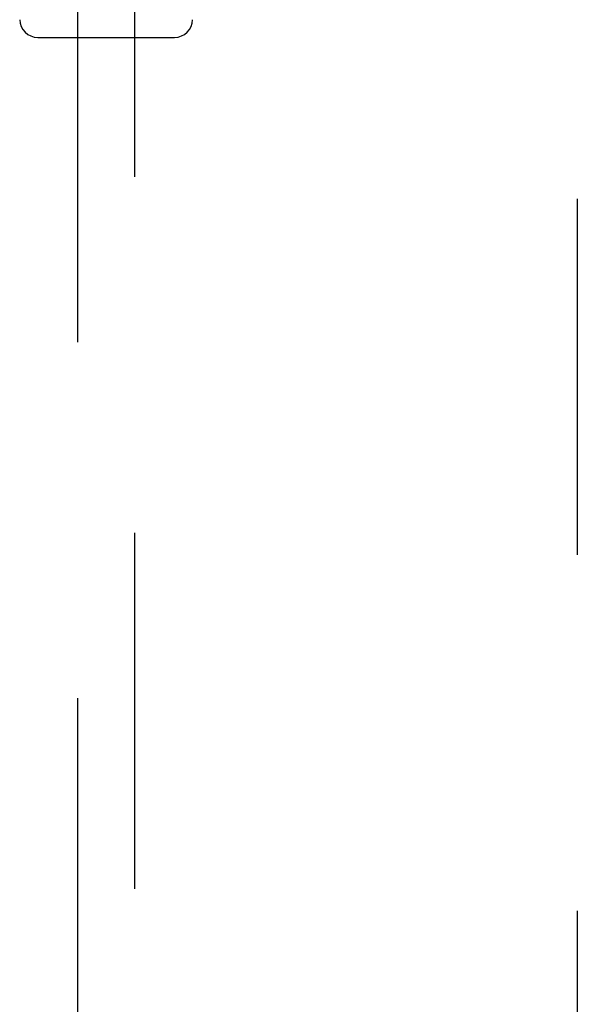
# Model space of a CAD drawing. Header units: inches. Extents: x 0 to 283, y 0 to 183.
# Tile 9 of 79: x 85.38 to 87.82, y 90.89 to 95.2. Entities that reach past the tile are written whole.
import ezdxf

# ---------------------------------------------------------------- set-up
doc = ezdxf.new("R2010")
doc.units = ezdxf.units.IN
doc.header["$LTSCALE"] = 15.583333
doc.header["$MEASUREMENT"] = 0
doc.linetypes.add('HIDDEN', pattern=[0.2, 0.1, -0.1])
doc.layers.add('DEFAULT_2', color=8, linetype='HIDDEN')
doc.layers.add('SECONDARY_DOOR_ASSEMBLY', color=7, linetype='CONTINUOUS')

msp = doc.modelspace()

# ---------------------------------------------------------------- linework, layer by layer
at = {"layer": 'DEFAULT_2', "color": 8, "linetype": 'HIDDEN'}
msp.add_line((87.825, 134.9368), (87.825, 66.3398), dxfattribs=at)
at = {"layer": 'SECONDARY_DOOR_ASSEMBLY', "color": 8, "linetype": 'HIDDEN'}
for p, q in [((85.6375, 98.4675), (85.6375, 66.4658)), ((85.8875, 66.4658), (85.8875, 98.4675))]:
    msp.add_line(p, q, dxfattribs=at)
at = {"layer": 'SECONDARY_DOOR_ASSEMBLY', "color": 7, "linetype": 'Continuous'}
msp.add_line((85.4627, 95.1265), (86.0623, 95.1265), dxfattribs=at)
for centre, start, end in [((85.4627, 95.2052), 181, 270), ((86.0623, 95.2052), 270, 359)]:
    msp.add_arc(centre, 0.0787, start, end, dxfattribs=at)

doc.saveas('drawing.dxf')
